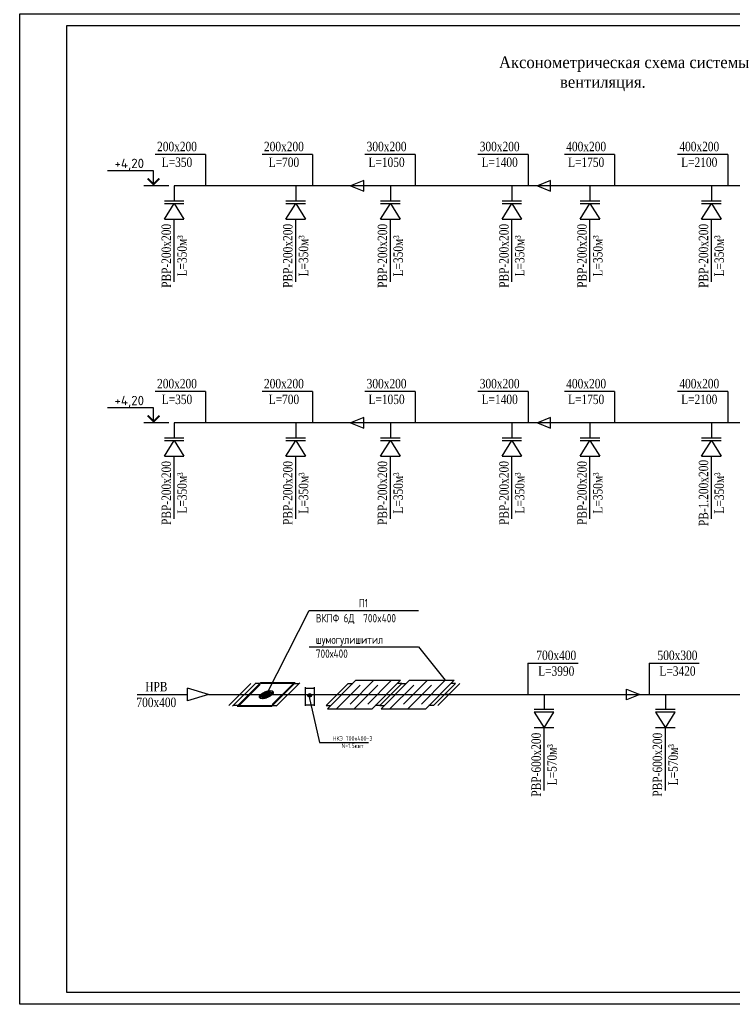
# Model space of a CAD drawing. Extents: x 4114239 to 5838486, y 780458 to 1383318.
# Tile 171 of 231: x 4523599 to 4553840, y 1173318 to 1215068. Entities that reach past the tile are written whole.
import ezdxf

# ---------------------------------------------------------------- set-up
doc = ezdxf.new("R2010")
doc.units = 0
doc.header["$MEASUREMENT"] = 0
doc.layers.add('7', color=7, linetype='Continuous')
doc.layers.add('вентиляться', color=7, linetype='Continuous')
doc.layers.add('ОФОРМЛЕНИЕ', color=7, linetype='Continuous', lineweight=15)
doc.styles.add('ISO_1.0', font='isocpeur.ttf')
doc.styles.add('ГОСТ 2.304', font='txt')
doc.styles.add('стиль3', font='romans.shx', dxfattribs={"width": 0.8, "height": 2})
doc.linetypes.add('GOST2.303 3', pattern='A,0.001,[1,GOST 2.303-68.shx,S=1,R=0,X=0,Y=0],-26', length=26.001)

msp = doc.modelspace()

# ---------------------------------------------------------------- linework, layer by layer
at = {"color": 7, "ltscale": 100}
for p, q in [((4531481.7408, 1209354.7838), (4531481.7408, 1208027.6908)), ((4536018.5943, 1209354.7838), (4536018.5943, 1208027.6908)), ((4540375.4576, 1209354.7838), (4540375.4576, 1208027.6908)), ((4545174.4111, 1209354.7838), (4545174.4111, 1208027.6908)), ((4548845.0665, 1209354.7838), (4548845.0665, 1208027.6908)), ((4553644.02, 1209354.7838), (4553644.02, 1208027.6908)), ((4531481.7408, 1199300.0983), (4531481.7408, 1197973.0053)), ((4536018.5943, 1199300.0983), (4536018.5943, 1197973.0053)), ((4540375.4576, 1199300.0983), (4540375.4576, 1197973.0053)), ((4545174.4111, 1199300.0983), (4545174.4111, 1197973.0053)), ((4548845.0665, 1199300.0983), (4548845.0665, 1197973.0053)), ((4553644.02, 1199300.0983), (4553644.02, 1197973.0053)), ((4535707.7801, 1186768.1709), (4535707.7801, 1185968.1709)), ((4535707.7801, 1186718.1709), (4536107.7801, 1186718.1709)), ((4535707.7801, 1186718.1709), (4535707.7801, 1186018.1709)), ((4536107.7801, 1185968.1709), (4536107.7801, 1186768.1709)), ((4528584.7595, 1186452.2452), (4530715.057, 1186452.2425)), ((4535866.5309, 1186418.1709), (4535949.0294, 1186418.1709)), ((4535907.7801, 1186376.9217), (4535907.7801, 1186459.4202)), ((4535707.7801, 1186018.1709), (4536107.7801, 1186018.1709))]:
    msp.add_line(p, q, dxfattribs=at)
at = {"color": 62, "ltscale": 100}
for p, q in [((4538196.923, 1208256.4692), (4537635.3195, 1208027.6908)), ((4538196.923, 1207798.9124), (4538196.923, 1208256.4692)), ((4546128.3237, 1208256.4692), (4545566.7202, 1208027.6908)), ((4546128.3237, 1207798.9124), (4546128.3237, 1208256.4692)), ((4537635.3195, 1208027.6908), (4538196.923, 1207798.9124)), ((4545566.7202, 1208027.6908), (4546128.3237, 1207798.9124)), ((4538196.923, 1198201.7836), (4537635.3195, 1197973.0053)), ((4537635.3195, 1197973.0053), (4538196.923, 1197744.2269)), ((4538196.923, 1197744.2269), (4538196.923, 1198201.7836)), ((4546128.3237, 1198201.7836), (4545566.7202, 1197973.0053)), ((4545566.7202, 1197973.0053), (4546128.3237, 1197744.2269)), ((4546128.3237, 1197744.2269), (4546128.3237, 1198201.7836)), ((4545162.7706, 1187779.4535), (4547293.0681, 1187779.4508)), ((4545162.7706, 1187779.4535), (4545162.7706, 1186452.3605)), ((4550307.3397, 1187779.4535), (4552437.6372, 1187779.4508)), ((4550307.3397, 1187779.4535), (4550307.3397, 1186452.3605)), ((4549353.4271, 1186223.5822), (4549353.4271, 1186681.1389)), ((4549353.4271, 1186681.1389), (4549915.0305, 1186452.3605)), ((4549915.0305, 1186452.3605), (4549353.4271, 1186223.5822))]:
    msp.add_line(p, q, dxfattribs=at)
at = {"color": 1, "ltscale": 0.5}
for p, q in [((4544641.4537, 1208027.6908), (4530156.5026, 1208027.6908)), ((4530156.5026, 1208027.6908), (4530156.5026, 1207394.2485)), ((4535310.911, 1208027.6908), (4535310.911, 1207394.2485)), ((4539329.245, 1208027.6908), (4539329.245, 1207394.2485)), ((4544483.6535, 1208027.6908), (4544483.6535, 1207394.2485)), ((4572335.7003, 1208027.5552), (4544641.4537, 1208027.6908)), ((4547798.854, 1208027.6908), (4547798.854, 1207394.2485)), ((4552953.2624, 1208027.6908), (4552953.2624, 1207394.2485)), ((4529741.392, 1206612.6298), (4530156.5026, 1207275.7444)), ((4529741.3921, 1207394.2485), (4530571.6131, 1207394.2485)), ((4529741.3921, 1207275.7444), (4530571.6131, 1207275.7444)), ((4530156.5026, 1207275.7444), (4530571.613, 1206612.6298)), ((4534895.8004, 1206612.6298), (4535310.911, 1207275.7444)), ((4534895.8005, 1207394.2485), (4535726.0215, 1207394.2485)), ((4534895.8005, 1207275.7444), (4535726.0215, 1207275.7444)), ((4535310.911, 1207275.7444), (4535726.0214, 1206612.6298)), ((4538914.1344, 1206612.6298), (4539329.245, 1207275.7444)), ((4538914.1345, 1207394.2485), (4539744.3555, 1207394.2485)), ((4538914.1345, 1207275.7444), (4539744.3555, 1207275.7444)), ((4539329.245, 1207275.7444), (4539744.3554, 1206612.6298)), ((4544068.5428, 1206612.6298), (4544483.6535, 1207275.7444)), ((4544068.543, 1207394.2485), (4544898.764, 1207394.2485)), ((4544068.543, 1207275.7444), (4544898.764, 1207275.7444)), ((4544483.6535, 1207275.7444), (4544898.7639, 1206612.6298)), ((4547383.7434, 1206612.6298), (4547798.854, 1207275.7444)), ((4547383.7435, 1207394.2485), (4548213.9645, 1207394.2485)), ((4547383.7435, 1207275.7444), (4548213.9645, 1207275.7444)), ((4547798.854, 1207275.7444), (4548213.9644, 1206612.6298)), ((4552538.1518, 1206612.6298), (4552953.2624, 1207275.7444)), ((4552538.1519, 1207394.2485), (4553368.3729, 1207394.2485)), ((4552538.1519, 1207275.7444), (4553368.3729, 1207275.7444)), ((4552953.2624, 1207275.7444), (4553368.3728, 1206612.6298)), ((4529741.392, 1206612.6298), (4530571.613, 1206612.6298)), ((4530156.5005, 1203953.3906), (4530156.5025, 1206612.6298)), ((4534895.8004, 1206612.6298), (4535726.0214, 1206612.6298)), ((4535310.9089, 1203953.3906), (4535310.9109, 1206612.6298)), ((4538914.1344, 1206612.6298), (4539744.3554, 1206612.6298)), ((4539329.243, 1203953.3906), (4539329.2449, 1206612.6298)), ((4544068.5428, 1206612.6298), (4544898.7639, 1206612.6298)), ((4544483.6514, 1203953.3906), (4544483.6534, 1206612.6298)), ((4547383.7434, 1206612.6298), (4548213.9644, 1206612.6298)), ((4547798.8519, 1203953.3906), (4547798.8539, 1206612.6298)), ((4552538.1518, 1206612.6298), (4553368.3728, 1206612.6298)), ((4552953.2603, 1203953.3906), (4552953.2623, 1206612.6298)), ((4544641.4537, 1197973.0053), (4530156.5026, 1197973.0053)), ((4530156.5026, 1197973.0053), (4530156.5026, 1197339.563)), ((4535310.911, 1197973.0053), (4535310.911, 1197339.563)), ((4539329.245, 1197973.0053), (4539329.245, 1197339.563)), ((4544483.6535, 1197973.0053), (4544483.6535, 1197339.563)), ((4572335.7003, 1197972.8696), (4544641.4537, 1197973.0053)), ((4547798.854, 1197973.0053), (4547798.854, 1197339.563)), ((4552953.2624, 1197973.0053), (4552953.2624, 1197339.563)), ((4529741.392, 1196557.9443), (4530156.5026, 1197221.0588)), ((4529741.3921, 1197339.563), (4530571.6131, 1197339.563)), ((4529741.3921, 1197221.0588), (4530571.6131, 1197221.0588)), ((4530156.5026, 1197221.0588), (4530571.613, 1196557.9443)), ((4534895.8004, 1196557.9443), (4535310.911, 1197221.0588)), ((4534895.8005, 1197339.563), (4535726.0215, 1197339.563)), ((4534895.8005, 1197221.0588), (4535726.0215, 1197221.0588)), ((4535310.911, 1197221.0588), (4535726.0214, 1196557.9443)), ((4538914.1344, 1196557.9443), (4539329.245, 1197221.0588)), ((4538914.1345, 1197339.563), (4539744.3555, 1197339.563)), ((4538914.1345, 1197221.0588), (4539744.3555, 1197221.0588)), ((4539329.245, 1197221.0588), (4539744.3554, 1196557.9443)), ((4544068.5428, 1196557.9443), (4544483.6535, 1197221.0588)), ((4544068.543, 1197339.563), (4544898.764, 1197339.563)), ((4544068.543, 1197221.0588), (4544898.764, 1197221.0588)), ((4544483.6535, 1197221.0588), (4544898.7639, 1196557.9443)), ((4547383.7434, 1196557.9443), (4547798.854, 1197221.0588)), ((4547383.7435, 1197339.563), (4548213.9645, 1197339.563)), ((4547383.7435, 1197221.0588), (4548213.9645, 1197221.0588)), ((4547798.854, 1197221.0588), (4548213.9644, 1196557.9443)), ((4552538.1518, 1196557.9443), (4552953.2624, 1197221.0588)), ((4552538.1519, 1197339.563), (4553368.3729, 1197339.563)), ((4552538.1519, 1197221.0588), (4553368.3729, 1197221.0588)), ((4552953.2624, 1197221.0588), (4553368.3728, 1196557.9443)), ((4529741.392, 1196557.9443), (4530571.613, 1196557.9443)), ((4530156.5005, 1193898.7051), (4530156.5025, 1196557.9443)), ((4534895.8004, 1196557.9443), (4535726.0214, 1196557.9443)), ((4535310.9089, 1193898.7051), (4535310.9109, 1196557.9443)), ((4538914.1344, 1196557.9443), (4539744.3554, 1196557.9443)), ((4539329.243, 1193898.7051), (4539329.2449, 1196557.9443)), ((4544068.5428, 1196557.9443), (4544898.7639, 1196557.9443)), ((4544483.6514, 1193898.7051), (4544483.6534, 1196557.9443)), ((4547383.7434, 1196557.9443), (4548213.9644, 1196557.9443)), ((4547798.8519, 1193898.7051), (4547798.8539, 1196557.9443)), ((4552538.1518, 1196557.9443), (4553368.3728, 1196557.9443)), ((4552953.2603, 1193898.7051), (4552953.2623, 1196557.9443))]:
    msp.add_line(p, q, dxfattribs=at)
msp.add_line((4540523.167, 1188472.0251), (4541657.2838, 1187055.6503))
at = {"color": 6, "ltscale": 100}
for p, q in [((4537865.2714, 1187055.6064), (4536658.6465, 1185849.0094)), ((4538623.6739, 1187055.6151), (4537618.1531, 1186050.1177)), ((4537865.2714, 1187055.6064), (4539761.2776, 1187055.6283)), ((4539382.0764, 1187055.6239), (4538376.5556, 1186050.1264)), ((4539761.2776, 1187055.6283), (4538554.6527, 1185849.0313)), ((4540140.4788, 1187055.6327), (4538933.8539, 1185849.0357)), ((4540898.8813, 1187055.6415), (4539893.3605, 1186050.144)), ((4540140.4788, 1187055.6327), (4542036.485, 1187055.6546)), ((4541657.2838, 1187055.6503), (4540651.763, 1186050.1528)), ((4542036.485, 1187055.6546), (4540829.8601, 1185849.0577)), ((4537541.6014, 1186921.5378), (4536603.1153, 1185983.0735)), ((4538043.3685, 1186854.5112), (4537037.8478, 1185849.0138)), ((4537541.6014, 1186921.5378), (4537731.202, 1186921.54)), ((4538801.771, 1186854.52), (4537796.2502, 1185849.0226)), ((4539816.8088, 1186921.5642), (4538878.3227, 1185983.0999)), ((4539816.8088, 1186921.5642), (4538878.3227, 1185983.0999)), ((4540318.5759, 1186854.5376), (4539313.0552, 1185849.0401)), ((4539816.8088, 1186921.5642), (4539627.2082, 1186921.562)), ((4539816.8088, 1186921.5642), (4540006.4094, 1186921.5664)), ((4541076.9784, 1186854.5464), (4540071.4576, 1185849.0489)), ((4542092.0162, 1186921.5905), (4541153.5302, 1185983.1262)), ((4542092.0162, 1186921.5905), (4541902.4156, 1186921.5883)), ((4536603.1153, 1185983.0735), (4536792.716, 1185983.0757)), ((4536658.6465, 1185849.0094), (4538554.6527, 1185849.0313)), ((4538878.3227, 1185983.0999), (4538688.7221, 1185983.0977)), ((4538878.3227, 1185983.0999), (4539067.9234, 1185983.1021)), ((4538933.8539, 1185849.0357), (4540829.8601, 1185849.0577)), ((4541153.5302, 1185983.1262), (4540963.9295, 1185983.124))]:
    msp.add_line(p, q, dxfattribs=at)
at = {"color": 234, "ltscale": 100}
for p, q in [((4531615.6594, 1186452.2425), (4530715.057, 1186719.4576)), ((4530715.057, 1186185.0274), (4530715.057, 1186719.4576)), ((4533412.1068, 1186921.49), (4532473.6207, 1185983.0257)), ((4535455.9946, 1186921.5137), (4534517.5086, 1185983.0494)), ((4542281.6168, 1186921.5927), (4541343.1308, 1185983.1284)), ((4531615.6594, 1186452.2425), (4530715.057, 1186185.0274)), ((4541812.3738, 1186452.3605), (4541622.7732, 1186452.3583))]:
    msp.add_line(p, q, dxfattribs=at)
at = {"lineweight": 30, "ltscale": 100}
for p, q in [((4532663.2213, 1185983.0279), (4533601.7074, 1186921.4922)), ((4533816.2225, 1186948.3077), (4532824.1087, 1185956.2168)), ((4533629.3587, 1186949.1429), (4533601.7074, 1186921.4922)), ((4535295.1073, 1186948.3248), (4533816.2225, 1186948.3077)), ((4535268.2934, 1186921.5115), (4533827.3287, 1186921.4948)), ((4534302.9935, 1185956.2339), (4535295.1073, 1186948.3248)), ((4534517.5086, 1185983.0494), (4535455.9946, 1186921.5137)), ((4535483.6459, 1186949.1644), (4535455.9946, 1186921.5137)), ((4532635.57, 1185955.3772), (4532663.2213, 1185983.0279)), ((4532824.1087, 1185956.2168), (4534302.9935, 1185956.2339)), ((4532850.9225, 1185983.0301), (4534329.8074, 1185983.0472)), ((4534489.8572, 1185955.3987), (4534517.5086, 1185983.0494))]:
    msp.add_line(p, q, dxfattribs=at)
at = {"lineweight": 25, "ltscale": 100}
for p, q in [((4533800.7501, 1186878.0914), (4532949.0734, 1186026.4344)), ((4533746.0039, 1186878.0907), (4533800.7501, 1186878.0914)), ((4535170.1425, 1186878.1072), (4534318.4658, 1186026.4502)), ((4535224.8887, 1186878.1078), (4535170.1425, 1186878.1072)), ((4532894.3272, 1186026.4338), (4532949.0734, 1186026.4344)), ((4534373.212, 1186026.4509), (4534318.4658, 1186026.4502))]:
    msp.add_line(p, q, dxfattribs=at)
at = {"linetype": 'GOST2.303 3', "lineweight": 30, "ltscale": 2}
for p, q in [((4533789.4086, 1186921.4944), (4533601.7074, 1186921.4922)), ((4535268.2934, 1186921.5115), (4535455.9946, 1186921.5137)), ((4532850.9225, 1185983.0301), (4532663.2213, 1185983.0279)), ((4534329.8074, 1185983.0472), (4534517.5086, 1185983.0494))]:
    msp.add_line(p, q, dxfattribs=at)
at = {"color": 5, "ltscale": 0.5}
for p, q in [((4531615.6594, 1186452.2249), (4559309.906, 1186452.3605)), ((4545853.5283, 1186452.3605), (4545853.5283, 1185818.9183)), ((4550998.0973, 1186452.3605), (4550998.0973, 1185818.9183)), ((4546268.6388, 1185818.9183), (4545438.4178, 1185818.9183)), ((4546268.6388, 1185700.3483), (4545438.4178, 1185700.3483)), ((4545438.4178, 1185700.3483), (4545853.5284, 1185037.2337)), ((4545853.5284, 1185037.2337), (4546268.6388, 1185700.3483)), ((4551413.2078, 1185818.9183), (4550582.9868, 1185818.9183)), ((4551413.2078, 1185700.4141), (4550582.9868, 1185700.4141)), ((4550582.9868, 1185700.4141), (4550998.0974, 1185037.2996)), ((4550998.0974, 1185037.2996), (4551413.2078, 1185700.4141)), ((4546268.6389, 1185037.2337), (4545438.4179, 1185037.2337)), ((4545853.5303, 1182377.9945), (4545853.5284, 1185037.2337)), ((4551413.2079, 1185037.2996), (4550582.9869, 1185037.2996)), ((4550998.0994, 1182378.0604), (4550998.0974, 1185037.2996))]:
    msp.add_line(p, q, dxfattribs=at)
at = {"ltscale": 100}
msp.add_lwpolyline([(4582499.0499, 1173818.2963), (4525599.0499, 1173818.2963), (4525599.0499, 1214818.2963), (4582499.0499, 1214818.2963)], close=True, dxfattribs=at)
at = {"lineweight": 25, "ltscale": 75}
for points in [[(4534067.3008, 1186448.7817), (4535883.8796, 1190010.7504)], [(4535883.8796, 1190010.7504), (4540523.167, 1190010.7504)], [(4535883.8796, 1188472.0251), (4540523.167, 1188472.0251)]]:
    msp.add_lwpolyline(points, dxfattribs=at)
at = {"color": 7, "ltscale": 100}
for points in [[(4535866.5309, 1186418.1709), (4536322.9946, 1184425.48)], [(4536322.9946, 1184425.48), (4538394.8696, 1184425.48)]]:
    msp.add_lwpolyline(points, dxfattribs=at)
msp.add_circle((4535907.7801, 1186418.1709), 74.7469, dxfattribs=at)
at = {"color": 0, "lineweight": 30, "ltscale": 100}
for centre, major_axis in [((4534067.3008, 1186448.7817), (293.7618, 121.6801)), ((4534067.3008, 1186448.7817), (205.3407, 85.0549)), ((4534012.1447, 1186555.7328), (16.9046, 7.0021)), ((4534224.0805, 1186605.5577), (16.9046, 7.0021)), ((4534336.3679, 1186555.7366), (16.9046, 7.0021)), ((4533798.2337, 1186341.8268), (16.9046, 7.0021)), ((4533845.5834, 1186448.7791), (16.9046, 7.0021)), ((4533910.5211, 1186292.0056), (16.9046, 7.0021)), ((4533924.1608, 1186391.8831), (16.9046, 7.0021)), ((4534067.3008, 1186448.7817), (112.674, 46.6711)), ((4534067.3008, 1186448.7817), (47.856, 19.8226)), ((4534037.9585, 1186505.6782), (16.9046, 7.0021)), ((4534096.643, 1186391.8851), (16.9046, 7.0021)), ((4534122.4568, 1186341.8305), (16.9046, 7.0021)), ((4534210.4407, 1186505.6802), (16.9046, 7.0021)), ((4534289.0182, 1186448.7842), (16.9046, 7.0021))]:
    msp.add_ellipse(centre, major_axis=major_axis, ratio=0.4142, dxfattribs=at)
for major_axis, start_param, end_param in [((267.6378, 110.8592), 1.6685960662, 2.2930218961), ((267.6378, 110.8592), 0.8485707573, 1.5422508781), ((142.3796, 58.9756), 0.0841715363, 1.4866247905), ((267.6378, 110.8592), 0.0285454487, 0.7222255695), ((267.6378, 110.8592), -0.7222255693, -0.0977997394), ((267.6378, 110.8592), 2.4193670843, 3.0437929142), ((267.6378, 110.8592), 3.1701381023, 3.8638182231), ((142.3796, 58.9756), 1.7242221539, 2.9881668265), ((267.6378, 110.8592), 3.9901634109, 4.6838435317), ((142.3796, 58.9756), 3.2257641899, 4.6282174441), ((142.3796, 58.9756), -1.4173704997, -0.1534258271), ((267.6378, 110.8592), -1.4729965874, -0.8485707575)]:
    msp.add_ellipse((4534067.3008, 1186448.7817), major_axis=major_axis, ratio=0.4142, start_param=start_param, end_param=end_param, dxfattribs=at)
at = {"layer": '7', "ltscale": 0.001}
msp.add_lwpolyline([(4523599.0499, 1215318.2963), (4582999.0499, 1215318.2963), (4582999.0499, 1173318.2963), (4523599.0499, 1173318.2963)], close=True, dxfattribs=at)
at = {"layer": 'вентиляться', "color": 7, "lineweight": 25, "ltscale": 20}
for p, q in [((4531481.7408, 1209354.7838), (4529351.4433, 1209354.7811)), ((4536018.5943, 1209354.7838), (4533888.2968, 1209354.7811)), ((4540375.4576, 1209354.7838), (4538245.1601, 1209354.7811)), ((4545174.4111, 1209354.7838), (4543044.1136, 1209354.7811)), ((4548845.0665, 1209354.7838), (4546714.769, 1209354.7811)), ((4553644.02, 1209354.7838), (4551513.7225, 1209354.7811)), ((4531481.7408, 1199300.0983), (4529351.4433, 1199300.0955)), ((4536018.5943, 1199300.0983), (4533888.2968, 1199300.0955)), ((4540375.4576, 1199300.0983), (4538245.1601, 1199300.0955)), ((4545174.4111, 1199300.0983), (4543044.1136, 1199300.0955)), ((4548845.0665, 1199300.0983), (4546714.769, 1199300.0955)), ((4553644.02, 1199300.0983), (4551513.7225, 1199300.0955))]:
    msp.add_line(p, q, dxfattribs=at)
at = {"layer": 'ОФОРМЛЕНИЕ', "lineweight": -3}
for p, q in [((4529923.0141, 1208027.6908), (4528871.303, 1208027.6908)), ((4529923.0141, 1197973.0053), (4528871.303, 1197973.0053))]:
    msp.add_line(p, q, dxfattribs=at)
for points in [[(4529280.7508, 1208027.6908), (4529280.7508, 1208661.5161), (4527332.3058, 1208661.5161)], [(4529280.7508, 1197973.0053), (4529280.7508, 1198606.8305), (4527332.3058, 1198606.8305)]]:
    msp.add_lwpolyline(points, dxfattribs=at)
at = {"layer": 'ОФОРМЛЕНИЕ', "lineweight": -3, "const_width": 80}
for points in [[(4529530.7508, 1208334.2508), (4529280.7508, 1208084.2508), (4529030.7508, 1208334.2508)], [(4529530.7508, 1198279.5653), (4529280.7508, 1198029.5653), (4529030.7508, 1198279.5653)]]:
    msp.add_lwpolyline(points, dxfattribs=at)

# ---------------------------------------------------------------- texts
at = {"insert": (4543460.8675, 1213514.6722), "char_height": 500, "width": 12074.088924, "attachment_point": 1}
msp.add_mtext('\\pxi0.95656;{\\fTimes New Roman|b0|i0|c204|p18;Аксонометрическая схема системы \\P\\pi6.1328; вентиляция.}', dxfattribs=at)
at = {"color": 1, "ltscale": 0.5, "char_height": 400, "width": 3439.077633, "attachment_point": 5, "rotation": 90, "style": 'стиль3'}
for s, insert in [('{\\fTimes New Roman|b0|i0|c204|p18;РВР\\fTimes New Roman|b0|i0|c0|p18;-\\fTimes New Roman|b0|i0|c204|p18;200х200\\fTimes New Roman|b0|i0|c0|p18;\\P\\fTimes New Roman|b0|i0|c204|p18;L=350м³}', (4530156.5013, 1205053.9066)), ('{\\fTimes New Roman|b0|i0|c204|p18;РВР\\fTimes New Roman|b0|i0|c0|p18;-\\fTimes New Roman|b0|i0|c204|p18;200х200\\fTimes New Roman|b0|i0|c0|p18;\\P\\fTimes New Roman|b0|i0|c204|p18;L=350м³}', (4535310.9097, 1205053.9066)), ('{\\fTimes New Roman|b0|i0|c204|p18;РВР\\fTimes New Roman|b0|i0|c0|p18;-\\fTimes New Roman|b0|i0|c204|p18;200х200\\fTimes New Roman|b0|i0|c0|p18;\\P\\fTimes New Roman|b0|i0|c204|p18;L=350м³}', (4539329.2438, 1205053.9066)), ('{\\fTimes New Roman|b0|i0|c204|p18;РВР\\fTimes New Roman|b0|i0|c0|p18;-\\fTimes New Roman|b0|i0|c204|p18;200х200\\fTimes New Roman|b0|i0|c0|p18;\\P\\fTimes New Roman|b0|i0|c204|p18;L=350м³}', (4544483.6522, 1205053.9066)), ('{\\fTimes New Roman|b0|i0|c204|p18;РВР\\fTimes New Roman|b0|i0|c0|p18;-\\fTimes New Roman|b0|i0|c204|p18;200х200\\fTimes New Roman|b0|i0|c0|p18;\\P\\fTimes New Roman|b0|i0|c204|p18;L=350м³}', (4547798.8527, 1205053.9066)), ('{\\fTimes New Roman|b0|i0|c204|p18;РВР\\fTimes New Roman|b0|i0|c0|p18;-\\fTimes New Roman|b0|i0|c204|p18;200х200\\fTimes New Roman|b0|i0|c0|p18;\\P\\fTimes New Roman|b0|i0|c204|p18;L=350м³}', (4552953.2611, 1205053.9066)), ('{\\fTimes New Roman|b0|i0|c204|p18;РВР\\fTimes New Roman|b0|i0|c0|p18;-\\fTimes New Roman|b0|i0|c204|p18;200х200\\fTimes New Roman|b0|i0|c0|p18;\\P\\fTimes New Roman|b0|i0|c204|p18;L=350м³}', (4530156.5013, 1194999.2211)), ('{\\fTimes New Roman|b0|i0|c204|p18;РВР\\fTimes New Roman|b0|i0|c0|p18;-\\fTimes New Roman|b0|i0|c204|p18;200х200\\fTimes New Roman|b0|i0|c0|p18;\\P\\fTimes New Roman|b0|i0|c204|p18;L=350м³}', (4535310.9097, 1194999.2211)), ('{\\fTimes New Roman|b0|i0|c204|p18;РВР\\fTimes New Roman|b0|i0|c0|p18;-\\fTimes New Roman|b0|i0|c204|p18;200х200\\fTimes New Roman|b0|i0|c0|p18;\\P\\fTimes New Roman|b0|i0|c204|p18;L=350м³}', (4539329.2438, 1194999.2211)), ('{\\fTimes New Roman|b0|i0|c204|p18;РВР\\fTimes New Roman|b0|i0|c0|p18;-\\fTimes New Roman|b0|i0|c204|p18;200х200\\fTimes New Roman|b0|i0|c0|p18;\\P\\fTimes New Roman|b0|i0|c204|p18;L=350м³}', (4544483.6522, 1194999.2211)), ('{\\fTimes New Roman|b0|i0|c204|p18;РВР\\fTimes New Roman|b0|i0|c0|p18;-\\fTimes New Roman|b0|i0|c204|p18;200х200\\fTimes New Roman|b0|i0|c0|p18;\\P\\fTimes New Roman|b0|i0|c204|p18;L=350м³}', (4547798.8527, 1194999.2211)), ('{\\fTimes New Roman|b0|i0|c204|p18;РВ\\fTimes New Roman|b0|i0|c0|p18;-\\fTimes New Roman|b0|i0|c204|p18;1.200х200\\fTimes New Roman|b0|i0|c0|p18;\\P\\fTimes New Roman|b0|i0|c204|p18;L=350м³}', (4552953.2611, 1194999.2211))]:
    msp.add_mtext(s, dxfattribs=dict(at, insert=insert))
at = {"lineweight": 25, "ltscale": 75, "attachment_point": 1, "style": 'ГОСТ 2.304'}
for s, insert, char_height, width in [('П1', (4537986.837, 1190508.4517), 355.50095, 964.931143), ('ВКПФ 6Д  700x400', (4536164.8946, 1189868.55), 355.500948, 5806.515476), ('шумогулишитил\\P700х400', (4536164.8946, 1188958.1459), 355.500948, 5806.515476)]:
    msp.add_mtext(s, dxfattribs=dict(at, insert=insert, char_height=char_height, width=width))
at = {"color": 62, "ltscale": 100, "char_height": 400, "width": 2360.490813, "attachment_point": 5, "rotation": 359.9998528, "style": 'стиль3'}
for s, insert in [('{\\fTimes New Roman|b0|i0|c204|p18;70\\fTimes New Roman|b0|i0|c238|p18;0x\\fTimes New Roman|b0|i0|c204|p18;40\\fTimes New Roman|b0|i0|c238|p18;0\\fTimes New Roman|b0|i0|c204|p18;\\PL=3990}', (4546369.2764, 1187779.452)), ('{\\fTimes New Roman|b0|i0|c204|p18;50\\fTimes New Roman|b0|i0|c238|p18;0x\\fTimes New Roman|b0|i0|c204|p18;30\\fTimes New Roman|b0|i0|c238|p18;0\\fTimes New Roman|b0|i0|c204|p18;\\PL=3420}', (4551513.8454, 1187779.452))]:
    msp.add_mtext(s, dxfattribs=dict(at, insert=insert))
at = {"color": 7, "ltscale": 100, "insert": (4529398.3234, 1186452.2442), "char_height": 400, "width": 2360.490813, "attachment_point": 5, "rotation": 359.9998528, "style": 'стиль3'}
msp.add_mtext('{\\fTimes New Roman|b0|i0|c204|p18;НРВ\\P700х400}', dxfattribs=at)
at = {"color": 5, "ltscale": 0.5, "char_height": 400, "width": 3439.077633, "attachment_point": 5, "rotation": 90, "style": 'стиль3'}
for insert in [(4545853.5295, 1183478.5105), (4550998.0986, 1183478.5764)]:
    msp.add_mtext('{\\fTimes New Roman|b0|i0|c204|p18;РВР\\fTimes New Roman|b0|i0|c0|p18;-\\fTimes New Roman|b0|i0|c204|p18;600х200\\fTimes New Roman|b0|i0|c0|p18;\\P\\fTimes New Roman|b0|i0|c204|p18;L=570м³}', dxfattribs=dict(at, insert=insert))
at = {"color": 7, "ltscale": 100, "insert": (4536471.2089, 1184687.98), "char_height": 187.5, "width": 2508.928571, "attachment_point": 1, "style": 'ГОСТ 2.304'}
msp.add_mtext('\\pxqc;НКЭ 700x400-3\\P{\\C1;N=1.5квт}', dxfattribs=at)
at = {"layer": 'вентиляться', "color": 7, "lineweight": 25, "ltscale": 20, "char_height": 400, "width": 2360.490813, "attachment_point": 5, "rotation": 0.0001472, "style": 'стиль3'}
for s, insert in [('{\\fTimes New Roman|b0|i0|c204|p18;20\\fTimes New Roman|b0|i0|c238|p18;0x\\fTimes New Roman|b0|i0|c204|p18;20\\fTimes New Roman|b0|i0|c238|p18;0\\fTimes New Roman|b0|i0|c204|p18;\\PL=350}', (4530275.235, 1209354.7822)), ('{\\fTimes New Roman|b0|i0|c204|p18;20\\fTimes New Roman|b0|i0|c238|p18;0x\\fTimes New Roman|b0|i0|c204|p18;20\\fTimes New Roman|b0|i0|c238|p18;0\\fTimes New Roman|b0|i0|c204|p18;\\PL=700}', (4534812.0885, 1209354.7822)), ('{\\fTimes New Roman|b0|i0|c204|p18;30\\fTimes New Roman|b0|i0|c238|p18;0x\\fTimes New Roman|b0|i0|c204|p18;20\\fTimes New Roman|b0|i0|c238|p18;0\\fTimes New Roman|b0|i0|c204|p18;\\PL=1050}', (4539168.9518, 1209354.7822)), ('{\\fTimes New Roman|b0|i0|c204|p18;30\\fTimes New Roman|b0|i0|c238|p18;0x\\fTimes New Roman|b0|i0|c204|p18;20\\fTimes New Roman|b0|i0|c238|p18;0\\fTimes New Roman|b0|i0|c204|p18;\\PL=1400}', (4543967.9053, 1209354.7822)), ('{\\fTimes New Roman|b0|i0|c204|p18;40\\fTimes New Roman|b0|i0|c238|p18;0x\\fTimes New Roman|b0|i0|c204|p18;20\\fTimes New Roman|b0|i0|c238|p18;0\\fTimes New Roman|b0|i0|c204|p18;\\PL=1750}', (4547638.5608, 1209354.7822)), ('{\\fTimes New Roman|b0|i0|c204|p18;40\\fTimes New Roman|b0|i0|c238|p18;0x\\fTimes New Roman|b0|i0|c204|p18;20\\fTimes New Roman|b0|i0|c238|p18;0\\fTimes New Roman|b0|i0|c204|p18;\\PL=2100}', (4552437.5143, 1209354.7822)), ('{\\fTimes New Roman|b0|i0|c204|p18;20\\fTimes New Roman|b0|i0|c238|p18;0x\\fTimes New Roman|b0|i0|c204|p18;20\\fTimes New Roman|b0|i0|c238|p18;0\\fTimes New Roman|b0|i0|c204|p18;\\PL=350}', (4530275.235, 1199300.0967)), ('{\\fTimes New Roman|b0|i0|c204|p18;20\\fTimes New Roman|b0|i0|c238|p18;0x\\fTimes New Roman|b0|i0|c204|p18;20\\fTimes New Roman|b0|i0|c238|p18;0\\fTimes New Roman|b0|i0|c204|p18;\\PL=700}', (4534812.0885, 1199300.0967)), ('{\\fTimes New Roman|b0|i0|c204|p18;30\\fTimes New Roman|b0|i0|c238|p18;0x\\fTimes New Roman|b0|i0|c204|p18;20\\fTimes New Roman|b0|i0|c238|p18;0\\fTimes New Roman|b0|i0|c204|p18;\\PL=1050}', (4539168.9518, 1199300.0967)), ('{\\fTimes New Roman|b0|i0|c204|p18;30\\fTimes New Roman|b0|i0|c238|p18;0x\\fTimes New Roman|b0|i0|c204|p18;20\\fTimes New Roman|b0|i0|c238|p18;0\\fTimes New Roman|b0|i0|c204|p18;\\PL=1400}', (4543967.9053, 1199300.0967)), ('{\\fTimes New Roman|b0|i0|c204|p18;40\\fTimes New Roman|b0|i0|c238|p18;0x\\fTimes New Roman|b0|i0|c204|p18;20\\fTimes New Roman|b0|i0|c238|p18;0\\fTimes New Roman|b0|i0|c204|p18;\\PL=1750}', (4547638.5608, 1199300.0967)), ('{\\fTimes New Roman|b0|i0|c204|p18;40\\fTimes New Roman|b0|i0|c238|p18;0x\\fTimes New Roman|b0|i0|c204|p18;20\\fTimes New Roman|b0|i0|c238|p18;0\\fTimes New Roman|b0|i0|c204|p18;\\PL=2100}', (4552437.5143, 1199300.0967))]:
    msp.add_mtext(s, dxfattribs=dict(at, insert=insert))
at = {"layer": 'ОФОРМЛЕНИЕ', "lineweight": -3, "style": 'ISO_1.0'}
for p in [(4527621.0837, 1208774.5096), (4527621.0837, 1198719.8241)]:
    msp.add_text('+4,20', height=400, dxfattribs=at).set_placement(p)

doc.saveas('drawing.dxf')
